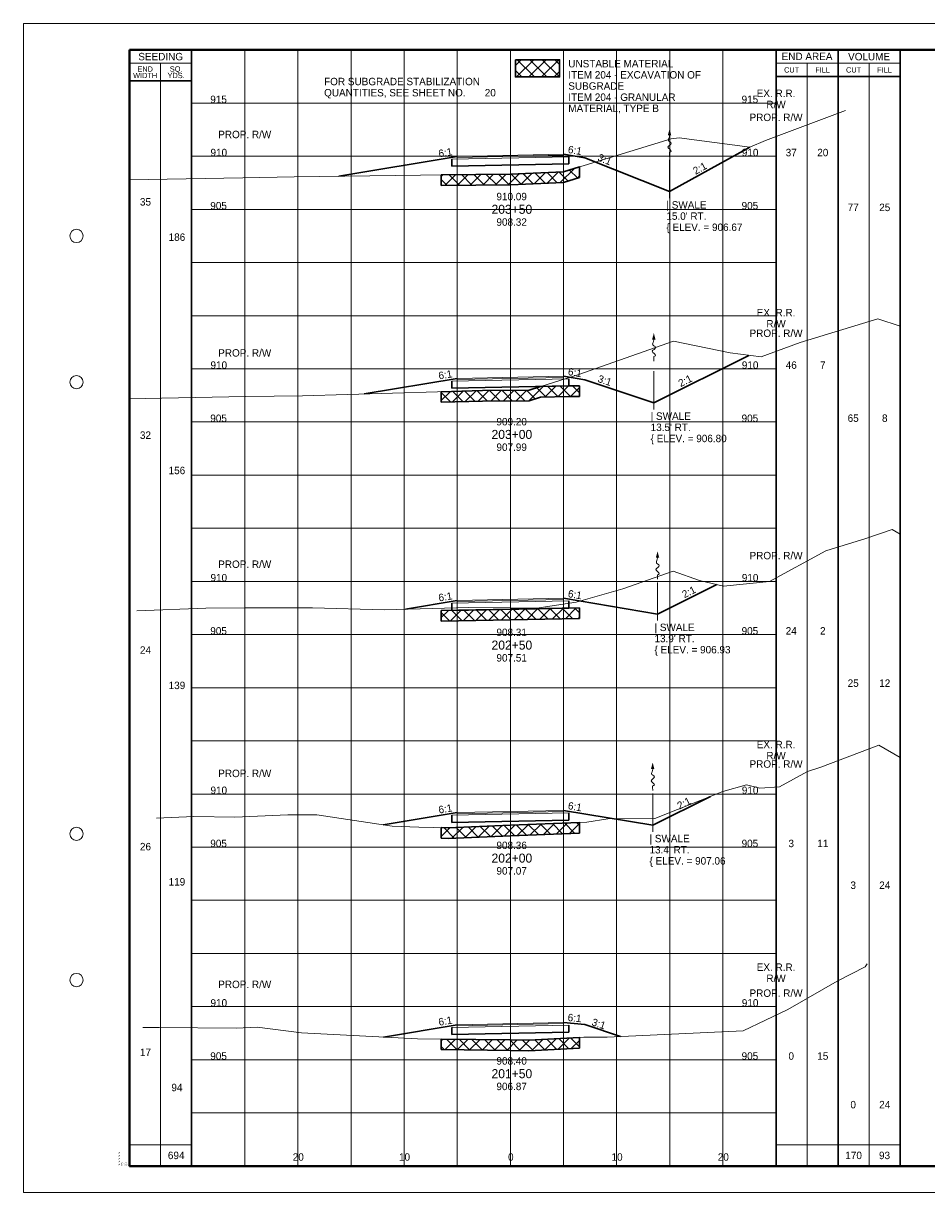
# Paper-space layout 'Layout1' of a CAD drawing. Header units: feet. Extents: x -1084 to 2301, y -843 to 1840.
# Tile 36 of 46: x -10 to 75, y 1378 to 1488. Entities that reach past the tile are written whole.
import ezdxf
from ezdxf.enums import TextEntityAlignment as Align

# ---------------------------------------------------------------- set-up
doc = ezdxf.new("R2010")
doc.units = ezdxf.units.FT
doc.header["$LTSCALE"] = 10
doc.header["$MEASUREMENT"] = 0
for name, pattern in [('cl5', [50, 1.25, -1.25, 45, -1.25, 1.25]), ('DGN Style 2', [42.257429, 25.354457, -16.902971]), ('DGN Style 3', [59.1604, 42.257429, -16.902971]), ('esmtrrex', [4.75, 0.8, -0.325, -0.325, 0.8, -0.3, 0.8, -0.3, 0.8, -0.3]), ('rowpr', [5.45, 1, -0.225, -0.225, 4])]:
    doc.linetypes.add(name, pattern=pattern)
for name, color, linetype, lineweight in [('DR_P_Flow_Arrow', 151, 'Continuous', 13), ('DR_P_Text', 7, 'Continuous', 13), ('GE_P_CL_5', 7, 'cl5', 13), ('PV_P_Text', 7, 'Continuous', 13), ('RW_P_Fee_RW', 193, 'rowpr', 40), ('RW_X_Esmt_RR', 6, 'esmtrrex', 30), ('SH_Border', 7, 'Continuous', 40), ('SH_Data', 7, 'Continuous', 0), ('SH_Major_Grid_Line', 254, 'Continuous', 13), ('SH_Text', 7, 'Continuous', 13), ('TX_P_1', 7, 'Continuous', 13), ('TX_P_5', 7, 'Continuous', 13), ('TX_P_Misc', 7, 'Continuous', 13), ('TX_X_5', 7, 'Continuous', 0), ('XS_P_Finished_Grade', 3, 'Continuous', 30), ('XS_P_Pavt_Surface', 251, 'Continuous', 13), ('XS_P_Subgrade', 4, 'Continuous', 30), ('XS_P_Undercut', 230, 'Continuous', 30), ('XS_X_Ground_Line', 3, 'DGN Style 2', 13)]:
    doc.layers.add(name, color=color, linetype=linetype, lineweight=lineweight)
doc.layers.add('SH_Cut_Line', color=7, linetype='DGN Style 3', lineweight=0, plot=False)
doc.layers.add('XS_P_Pavt_Layers', color=251, linetype='Continuous', lineweight=0, transparency=0.5)
doc.styles.add('Slanted-Normal LS 0.50', font='font31.shx', dxfattribs={"height": 0.14})
doc.styles.add('Slanted-Sub Title', font='font31.shx', dxfattribs={"height": 0.17})
doc.styles.add('Style-CHAR_FAST_FONT', font='CHAR_FAST_FONT.shx')
doc.styles.add('Style-FONT1', font='FONT1.shx')
doc.styles.add('Style-font30', font='font30.shx')
doc.styles.add('Style-font31', font='font31.shx')
doc.styles.add('Style-font70', font='font70.shx')

# ---------------------------------------------------------------- blocks, each defined once
blk = doc.blocks.new('CROSS_SPLIT_5')
at = {"layer": 'SH_Border', "color": 7, "linetype": 'Continuous', "lineweight": 40, "flags": 128}
blk.add_lwpolyline([(2, 21.5), (33.5, 21.5), (33.5, 0.5), (2, 0.5), (2, 21.5)], close=True, dxfattribs=at)
at = {"layer": 'SH_Border', "color": 7, "linetype": 'Continuous', "lineweight": 0}
for centre in [(1, 18), (1, 15.25), (1, 6.75), (1, 4)]:
    blk.add_circle(centre, 0.125, dxfattribs=at)
at = {"layer": 'SH_Cut_Line', "color": 7, "linetype": 'DGN Style 3', "lineweight": 0, "flags": 128}
blk.add_lwpolyline([(0, 0), (34, 0), (34, 22), (0, 22), (0, 0)], close=True, dxfattribs=at)
at = {"layer": 'SH_Data', "color": 7, "linetype": 'Continuous', "lineweight": 30}
for p, q in [((3.167, 0.5), (3.167, 21.5)), ((14.166, 0.5), (14.166, 21.5)), ((15.333, 0.5), (15.333, 21.5)), ((16.5, 0.5), (16.5, 21.5)), ((3.167, 20.917), (2, 20.917)), ((14.166, 21), (16.5, 21))]:
    blk.add_line(p, q, dxfattribs=at)
at = {"layer": 'SH_Data', "color": 7, "linetype": 'Continuous', "lineweight": 0}
for p, q in [((3.167, 21.25), (2, 21.25)), ((14.166, 21.25), (16.5, 21.25))]:
    blk.add_line(p, q, dxfattribs=at)
at = {"layer": 'SH_Data', "color": 7, "linetype": 'Continuous', "lineweight": 13}
for p, q in [((2.583, 0.5), (2.583, 21.25)), ((14.75, 0.5), (14.75, 21.25)), ((15.917, 0.5), (15.917, 21.25)), ((2, 0.9), (3.167, 0.9)), ((14.166, 0.9), (16.5, 0.9))]:
    blk.add_line(p, q, dxfattribs=at)
at = {"layer": 'SH_Major_Grid_Line', "color": 254, "linetype": 'Continuous', "lineweight": 13}
for p, q in [((4.167, 0.5), (4.167, 21.5)), ((5.167, 0.5), (5.167, 21.5)), ((6.167, 0.5), (6.167, 21.5)), ((7.167, 0.5), (7.167, 21.5)), ((8.166, 0.5), (8.166, 21.5)), ((9.166, 0.5), (9.166, 21.5)), ((10.166, 0.5), (10.166, 21.5)), ((11.166, 0.5), (11.166, 21.5)), ((12.166, 0.5), (12.166, 21.5)), ((13.166, 0.5), (13.166, 21.5)), ((3.167, 20.5), (14.166, 20.5)), ((3.167, 19.5), (14.166, 19.5)), ((3.167, 18.5), (14.166, 18.5)), ((3.167, 17.5), (14.166, 17.5)), ((3.167, 16.5), (14.166, 16.5)), ((3.167, 15.5), (14.166, 15.5)), ((3.167, 14.5), (14.166, 14.5)), ((3.167, 13.5), (14.166, 13.5)), ((3.167, 12.5), (14.166, 12.5)), ((3.167, 11.5), (14.166, 11.5)), ((3.167, 10.5), (14.166, 10.5)), ((3.167, 9.5), (14.166, 9.5)), ((3.167, 8.5), (14.166, 8.5)), ((3.167, 7.5), (14.166, 7.5)), ((3.167, 6.5), (14.166, 6.5)), ((3.167, 5.5), (14.166, 5.5)), ((3.167, 4.5), (14.166, 4.5)), ((3.167, 3.5), (14.166, 3.5)), ((3.167, 2.5), (14.166, 2.5)), ((3.167, 1.5), (14.166, 1.5))]:
    blk.add_line(p, q, dxfattribs=at)
at = {"layer": 'SH_Border', "color": 7, "linetype": 'Continuous', "lineweight": 0, "style": 'Style-FONT1'}
blk.add_text('`````', height=0.125, rotation=90, dxfattribs=at).set_placement((1.925, 0.5))
at = {"layer": 'SH_Data', "color": 7, "linetype": 'Continuous', "lineweight": 13, "style": 'Style-font30'}
for s, p in [('SEEDING', (2.584, 21.375)), ('END AREA', (14.75, 21.379)), ('VOLUME', (15.917, 21.375))]:
    blk.add_text(s, height=0.14, dxfattribs=at).set_placement(p, align=Align.MIDDLE_CENTER)
at = {"layer": 'SH_Data', "color": 7, "linetype": 'Continuous', "lineweight": 0, "style": 'Style-font30'}
for s, p in [('CUT', (14.459, 21.125)), ('FILL', (15.042, 21.125)), ('CUT', (15.625, 21.125)), ('FILL', (16.208, 21.125))]:
    blk.add_text(s, height=0.1, dxfattribs=at).set_placement(p, align=Align.MIDDLE_CENTER)
at = {"layer": 'SH_Data', "color": 7, "linetype": 'Continuous', "lineweight": 0, "char_height": 0.14, "attachment_point": 5, "line_spacing_factor": 0.728571, "style": 'Style-font30'}
for s, insert in [('\\H0.714286x;END\\PWIDTH', (2.292, 21.08)), ('\\H0.714286x;SQ.\\PYDS.', (2.875, 21.08))]:
    blk.add_mtext(s, dxfattribs=dict(at, insert=insert))
at = {"layer": 'SH_Data', "lineweight": 13, "style": 'Style-font30'}
for p in [(32.92, 21.004), (33.42, 21.004)]:
    blk.add_attdef('Text', text='', height=0.14, rotation=90, dxfattribs=at).set_placement(p, align=Align.CENTER)
at = {"layer": 'SH_Data', "color": 7, "linetype": 'Continuous', "lineweight": 0, "style": 'Style-font70'}
for p in [(32.75, 13.25), (33.252, 13.25)]:
    blk.add_attdef('Text', text='', height=0.25, rotation=90, dxfattribs=at).set_placement(p, align=Align.MIDDLE_CENTER)
at = {"layer": 'TX_P_1', "color": 7, "style": 'Style-font70'}
for p in [(32.75, 3.75), (33.25, 3.75)]:
    blk.add_attdef('Text', text='', height=0.25, rotation=90, dxfattribs=at).set_placement(p, align=Align.MIDDLE_CENTER)
blk = doc.blocks.new('STAMP')
at = {"layer": 'TX_P_Misc', "linetype": 'Continuous', "lineweight": 13, "style": 'Style-CHAR_FAST_FONT'}
for s, p in [('$FILE$', (-0.77, 0)), ('$DATE$', (-0.57, 0)), ('$TIME$', (-0.37, 0)), ('$USER$', (-0.17, 0))]:
    blk.add_text(s, height=0.078, rotation=90, dxfattribs=at).set_placement(p, align=Align.TOP_LEFT)
blk = doc.blocks.new('XS POINT_274')
at = {"layer": 'RW_X_Esmt_RR', "linetype": 'DGN Style 3', "lineweight": 0}
blk.add_line((0, 3.5), (0, -3.5), dxfattribs=at)
blk = doc.blocks.new('GPKLBL_327')
at = {"layer": 'TX_P_5', "linetype": 'Continuous', "insert": (-0.51, 0.98), "char_height": 0.7, "attachment_point": 1, "rotation": 350.5377, "line_spacing_factor": 0.6, "style": 'Style-font31'}
blk.add_mtext('6:1', dxfattribs=at)
blk = doc.blocks.new('GPKLBL_328')
at = {"layer": 'TX_P_5', "linetype": 'Continuous', "extrusion": (0, 0, -1), "insert": (-0.46, 0.97), "char_height": 0.7, "attachment_point": 3, "text_direction": (-0.986394, 0.164399, 0), "line_spacing_factor": 0.6, "style": 'Style-font31'}
blk.add_mtext('6:1', dxfattribs=at)
blk = doc.blocks.new('GPKLBL_329')
at = {"layer": 'TX_P_5', "linetype": 'Continuous', "insert": (-0.51, 0.98), "char_height": 0.7, "attachment_point": 1, "rotation": 350.5377, "line_spacing_factor": 0.6, "style": 'Style-font31'}
blk.add_mtext('3:1', dxfattribs=at)
blk = doc.blocks.new('XS POINT_275')
at = {"layer": 'RW_P_Fee_RW', "linetype": 'Continuous', "lineweight": 13}
blk.add_line((0, 3.5), (0, -3.5), dxfattribs=at)
blk = doc.blocks.new('XS POINT_276')
at = {"layer": 'RW_P_Fee_RW', "linetype": 'Continuous', "lineweight": 13}
blk.add_line((0, 3.5), (0, -3.5), dxfattribs=at)
blk = doc.blocks.new('XS POINT_277')
at = {"layer": 'RW_X_Esmt_RR', "linetype": 'DGN Style 3', "lineweight": 0}
blk.add_line((0, 3.5), (0, -3.5), dxfattribs=at)
blk = doc.blocks.new('GPKLBL_330')
at = {"layer": 'TX_P_5', "linetype": 'Continuous', "insert": (-0.51, 0.98), "char_height": 0.7, "attachment_point": 1, "rotation": 350.5377, "line_spacing_factor": 0.6, "style": 'Style-font31'}
blk.add_mtext('6:1', dxfattribs=at)
blk = doc.blocks.new('GPKLBL_331')
at = {"layer": 'TX_P_5', "linetype": 'Continuous', "extrusion": (0, 0, -1), "insert": (-0.46, 0.97), "char_height": 0.7, "attachment_point": 3, "text_direction": (-0.986394, 0.164399, 0), "line_spacing_factor": 0.6, "style": 'Style-font31'}
blk.add_mtext('6:1', dxfattribs=at)
blk = doc.blocks.new('GPKLBL_332')
at = {"layer": 'TX_P_5', "linetype": 'Continuous', "insert": (-0.51, 0.98), "char_height": 0.7, "attachment_point": 1, "rotation": 350.5377, "line_spacing_factor": 0.6, "style": 'Style-font31'}
blk.add_mtext('6:1', dxfattribs=at)
blk = doc.blocks.new('DFL-P_62')
at = {"layer": 'DR_P_Flow_Arrow', "color": 151, "linetype": 'Continuous', "lineweight": 13}
blk.add_open_spline([(-0.08, 0), (-0.081, 0), (-0.082, 0), (-0.083, 0), (-0.094, 0), (-0.105, 0.005), (-0.116, 0.008), (-0.123, 0.01), (-0.131, 0.013), (-0.137, 0.015), (-0.152, 0.02), (-0.165, -0.02), (-0.179, -0.022), (-0.195, -0.023), (-0.212, 0.018), (-0.228, 0.019), (-0.245, 0.021), (-0.266, -0.028), (-0.284, -0.022), (-0.29, -0.02), (-0.287, 0.001), (-0.295, 0.001), (-0.313, 0), (-0.332, 0), (-0.35, 0)], degree=3, knots=[0, 0, 0, 0, 0.009646, 0.009646, 0.009646, 0.112481, 0.112481, 0.112481, 0.179673, 0.179673, 0.179673, 0.350625, 0.350625, 0.350625, 0.544565, 0.544565, 0.544565, 0.756426, 0.756426, 0.756426, 0.832712, 0.832712, 0.832712, 1, 1, 1, 1], dxfattribs=at)
at = {"layer": 'DR_P_Flow_Arrow', "color": 151, "linetype": 'Continuous', "lineweight": 0, "extrusion": (0, 0, -1)}
blk.add_solid([(0.08, 0.021), (0, 0), (0.08, -0.021)], dxfattribs=at)
blk = doc.blocks.new('GPKLBL_333')
at = {"layer": 'TX_P_5', "linetype": 'Continuous', "extrusion": (0, 0, -1), "insert": (-0.49, 0.97), "char_height": 0.7, "attachment_point": 3, "text_direction": (-0.986394, 0.164399, 0), "line_spacing_factor": 0.6, "style": 'Style-font31'}
blk.add_mtext('2:1', dxfattribs=at)
blk = doc.blocks.new('XS POINT_278')
at = {"layer": 'RW_P_Fee_RW', "linetype": 'Continuous', "lineweight": 13}
blk.add_line((0, 3.5), (0, -3.5), dxfattribs=at)
blk = doc.blocks.new('XS POINT_279')
at = {"layer": 'RW_P_Fee_RW', "linetype": 'Continuous', "lineweight": 13}
blk.add_line((0, 3.5), (0, -3.5), dxfattribs=at)
blk = doc.blocks.new('XS POINT_280')
at = {"layer": 'RW_X_Esmt_RR', "linetype": 'DGN Style 3', "lineweight": 0}
blk.add_line((0, 3.5), (0, -3.5), dxfattribs=at)
blk = doc.blocks.new('GPKLBL_334')
at = {"layer": 'TX_P_5', "linetype": 'Continuous', "extrusion": (0, 0, -1), "insert": (-0.46, 0.97), "char_height": 0.7, "attachment_point": 3, "text_direction": (-0.986394, 0.164399, 0), "line_spacing_factor": 0.6, "style": 'Style-font31'}
blk.add_mtext('6:1', dxfattribs=at)
blk = doc.blocks.new('GPKLBL_335')
at = {"layer": 'TX_P_5', "linetype": 'Continuous', "insert": (-0.51, 0.98), "char_height": 0.7, "attachment_point": 1, "rotation": 350.5377, "line_spacing_factor": 0.6, "style": 'Style-font31'}
blk.add_mtext('6:1', dxfattribs=at)
blk = doc.blocks.new('GPKLBL_336')
at = {"layer": 'TX_P_5', "linetype": 'Continuous', "insert": (-0.51, 0.98), "char_height": 0.7, "attachment_point": 1, "rotation": 350.5377, "line_spacing_factor": 0.6, "style": 'Style-font31'}
blk.add_mtext('6:1', dxfattribs=at)
blk = doc.blocks.new('DFL-P_63')
at = {"layer": 'DR_P_Flow_Arrow', "color": 151, "linetype": 'Continuous', "lineweight": 13}
blk.add_open_spline([(-0.08, 0), (-0.081, 0), (-0.082, 0), (-0.083, 0), (-0.094, 0), (-0.105, 0.005), (-0.116, 0.008), (-0.123, 0.01), (-0.131, 0.013), (-0.137, 0.015), (-0.152, 0.02), (-0.165, -0.02), (-0.179, -0.022), (-0.195, -0.023), (-0.212, 0.018), (-0.228, 0.02), (-0.245, 0.021), (-0.266, -0.028), (-0.284, -0.022), (-0.29, -0.02), (-0.287, 0.001), (-0.295, 0.001), (-0.313, 0), (-0.332, 0), (-0.35, 0)], degree=3, knots=[0, 0, 0, 0, 0.009646, 0.009646, 0.009646, 0.112481, 0.112481, 0.112481, 0.179673, 0.179673, 0.179673, 0.350625, 0.350625, 0.350625, 0.544565, 0.544565, 0.544565, 0.756426, 0.756426, 0.756426, 0.832712, 0.832712, 0.832712, 1, 1, 1, 1], dxfattribs=at)
at = {"layer": 'DR_P_Flow_Arrow', "color": 151, "linetype": 'Continuous', "lineweight": 0, "extrusion": (0, 0, -1)}
blk.add_solid([(0.08, 0.022), (0, 0), (0.08, -0.021)], dxfattribs=at)
blk = doc.blocks.new('GPKLBL_337')
at = {"layer": 'TX_P_5', "linetype": 'Continuous', "extrusion": (0, 0, -1), "insert": (-0.49, 0.97), "char_height": 0.7, "attachment_point": 3, "text_direction": (-0.986394, 0.164399, 0), "line_spacing_factor": 0.6, "style": 'Style-font31'}
blk.add_mtext('2:1', dxfattribs=at)
blk = doc.blocks.new('XS POINT_281')
at = {"layer": 'RW_P_Fee_RW', "linetype": 'Continuous', "lineweight": 13}
blk.add_line((0, 3.5), (0, -3.5), dxfattribs=at)
blk = doc.blocks.new('XS POINT_282')
at = {"layer": 'RW_P_Fee_RW', "linetype": 'Continuous', "lineweight": 13}
blk.add_line((0, 3.5), (0, -3.5), dxfattribs=at)
blk = doc.blocks.new('XS POINT_283')
at = {"layer": 'RW_X_Esmt_RR', "linetype": 'DGN Style 3', "lineweight": 0}
blk.add_line((0, 3.5), (0, -3.5), dxfattribs=at)
blk = doc.blocks.new('GPKLBL_338')
at = {"layer": 'TX_P_5', "linetype": 'Continuous', "extrusion": (0, 0, -1), "insert": (-0.46, 0.97), "char_height": 0.7, "attachment_point": 3, "text_direction": (-0.986394, 0.164399, 0), "line_spacing_factor": 0.6, "style": 'Style-font31'}
blk.add_mtext('6:1', dxfattribs=at)
blk = doc.blocks.new('GPKLBL_339')
at = {"layer": 'TX_P_5', "linetype": 'Continuous', "insert": (-0.51, 0.98), "char_height": 0.7, "attachment_point": 1, "rotation": 350.5377, "line_spacing_factor": 0.6, "style": 'Style-font31'}
blk.add_mtext('3:1', dxfattribs=at)
blk = doc.blocks.new('DFL-P_64')
at = {"layer": 'DR_P_Flow_Arrow', "color": 151, "linetype": 'Continuous', "lineweight": 13}
blk.add_open_spline([(-0.08, 0), (-0.081, 0), (-0.082, 0), (-0.083, 0), (-0.094, 0), (-0.105, 0.005), (-0.116, 0.008), (-0.123, 0.01), (-0.131, 0.013), (-0.137, 0.015), (-0.152, 0.02), (-0.165, -0.02), (-0.179, -0.022), (-0.195, -0.023), (-0.212, 0.018), (-0.228, 0.02), (-0.245, 0.021), (-0.266, -0.028), (-0.284, -0.022), (-0.29, -0.02), (-0.287, 0.001), (-0.295, 0.001), (-0.313, 0), (-0.332, 0), (-0.35, 0)], degree=3, knots=[0, 0, 0, 0, 0.009646, 0.009646, 0.009646, 0.112481, 0.112481, 0.112481, 0.179673, 0.179673, 0.179673, 0.350625, 0.350625, 0.350625, 0.544565, 0.544565, 0.544565, 0.756426, 0.756426, 0.756426, 0.832712, 0.832712, 0.832712, 1, 1, 1, 1], dxfattribs=at)
at = {"layer": 'DR_P_Flow_Arrow', "color": 151, "linetype": 'Continuous', "lineweight": 0, "extrusion": (0, 0, -1)}
blk.add_solid([(0.08, 0.022), (0, 0), (0.08, -0.021)], dxfattribs=at)
blk = doc.blocks.new('GPKLBL_340')
at = {"layer": 'TX_P_5', "linetype": 'Continuous', "extrusion": (0, 0, -1), "insert": (-0.49, 0.97), "char_height": 0.7, "attachment_point": 3, "text_direction": (-0.986394, 0.164399, 0), "line_spacing_factor": 0.6, "style": 'Style-font31'}
blk.add_mtext('2:1', dxfattribs=at)
blk = doc.blocks.new('GPKLBL_341')
at = {"layer": 'TX_P_5', "linetype": 'Continuous', "insert": (-0.51, 0.98), "char_height": 0.7, "attachment_point": 1, "rotation": 350.5377, "line_spacing_factor": 0.6, "style": 'Style-font31'}
blk.add_mtext('6:1', dxfattribs=at)
blk = doc.blocks.new('XS POINT_284')
at = {"layer": 'RW_P_Fee_RW', "linetype": 'Continuous', "lineweight": 13}
blk.add_line((0, 3.5), (0, -3.5), dxfattribs=at)
blk = doc.blocks.new('XS POINT_285')
at = {"layer": 'RW_P_Fee_RW', "linetype": 'Continuous', "lineweight": 13}
blk.add_line((0, 3.5), (0, -3.5), dxfattribs=at)
blk = doc.blocks.new('XS POINT_286')
at = {"layer": 'RW_X_Esmt_RR', "linetype": 'DGN Style 3', "lineweight": 0}
blk.add_line((0, 3.5), (0, -3.5), dxfattribs=at)
blk = doc.blocks.new('GPKLBL_342')
at = {"layer": 'TX_P_5', "linetype": 'Continuous', "extrusion": (0, 0, -1), "insert": (-0.46, 0.97), "char_height": 0.7, "attachment_point": 3, "text_direction": (-0.986394, 0.164399, 0), "line_spacing_factor": 0.6, "style": 'Style-font31'}
blk.add_mtext('6:1', dxfattribs=at)
blk = doc.blocks.new('GPKLBL_343')
at = {"layer": 'TX_P_5', "linetype": 'Continuous', "insert": (-0.51, 0.98), "char_height": 0.7, "attachment_point": 1, "rotation": 350.5377, "line_spacing_factor": 0.6, "style": 'Style-font31'}
blk.add_mtext('3:1', dxfattribs=at)
blk = doc.blocks.new('DFL-P_65')
at = {"layer": 'DR_P_Flow_Arrow', "color": 151, "linetype": 'Continuous', "lineweight": 13}
blk.add_open_spline([(-0.08, 0), (-0.081, 0), (-0.082, 0), (-0.083, 0), (-0.094, 0), (-0.105, 0.005), (-0.116, 0.008), (-0.123, 0.01), (-0.131, 0.013), (-0.137, 0.015), (-0.152, 0.02), (-0.165, -0.02), (-0.179, -0.022), (-0.195, -0.023), (-0.212, 0.018), (-0.228, 0.02), (-0.245, 0.021), (-0.266, -0.028), (-0.284, -0.022), (-0.29, -0.02), (-0.287, 0.001), (-0.295, 0.001), (-0.313, 0), (-0.332, 0), (-0.35, 0)], degree=3, knots=[0, 0, 0, 0, 0.009646, 0.009646, 0.009646, 0.112481, 0.112481, 0.112481, 0.179673, 0.179673, 0.179673, 0.350625, 0.350625, 0.350625, 0.544565, 0.544565, 0.544565, 0.756426, 0.756426, 0.756426, 0.832712, 0.832712, 0.832712, 1, 1, 1, 1], dxfattribs=at)
at = {"layer": 'DR_P_Flow_Arrow', "color": 151, "linetype": 'Continuous', "lineweight": 0, "extrusion": (0, 0, -1)}
blk.add_solid([(0.08, 0.022), (0, 0), (0.08, -0.021)], dxfattribs=at)
blk = doc.blocks.new('GPKLBL_344')
at = {"layer": 'TX_P_5', "linetype": 'Continuous', "extrusion": (0, 0, -1), "insert": (-0.49, 0.97), "char_height": 0.7, "attachment_point": 3, "text_direction": (-0.986394, 0.164399, 0), "line_spacing_factor": 0.6, "style": 'Style-font31'}
blk.add_mtext('2:1', dxfattribs=at)
blk = doc.blocks.new('GPKLBL_345')
at = {"layer": 'TX_P_5', "linetype": 'Continuous', "insert": (-0.51, 0.98), "char_height": 0.7, "attachment_point": 1, "rotation": 350.5377, "line_spacing_factor": 0.6, "style": 'Style-font31'}
blk.add_mtext('6:1', dxfattribs=at)
blk = doc.blocks.new('XS POINT_287')
at = {"layer": 'RW_P_Fee_RW', "linetype": 'Continuous', "lineweight": 13}
blk.add_line((0, 3.5), (0, -3.5), dxfattribs=at)
blk = doc.blocks.new('XS POINT_288')
at = {"layer": 'RW_P_Fee_RW', "linetype": 'Continuous', "lineweight": 13}
blk.add_line((0, 3.5), (0, -3.5), dxfattribs=at)

psp = doc.layouts.get("Layout1")

# ---------------------------------------------------------------- hatches: boundary and pattern name
at = {"layer": 'XS_P_Undercut', "lineweight": 0}
h = psp.add_hatch(dxfattribs=at)
h.set_pattern_fill('CROSSHATCH', color=256, style=0, pattern_type=2)
h.set_pattern_definition([(45, (39.6028, 1478.5901), (-0.58926, 0.58926), []), (315, (39.6028, 1478.5901), (0.58926, 0.58926), [])])
h.paths.add_polyline_path([(36.31, 1482.46), (40.46, 1482.46), (40.46, 1484.08), (36.31, 1484.08)])
h = psp.add_hatch(dxfattribs=at)
h.set_pattern_fill('CROSSHATCH', color=256, style=0, pattern_type=2)
h.set_pattern_definition([(45, (39.7854, 1472.95755), (-0.589255, 0.589255), []), (315, (39.7854, 1472.95755), (0.589255, 0.589255), [])])
h.paths.add_polyline_path([(42.33, 1472.99), (42.33, 1473.99), (40.82, 1473.53), (36.68, 1473.33), (35.83, 1473.32), (29.33, 1473.25), (29.33, 1472.25), (35.83, 1472.32), (40.82, 1472.53)])
h = psp.add_hatch(dxfattribs=at)
h.set_pattern_fill('CROSSHATCH', color=256, style=0, pattern_type=2)
h.set_pattern_definition([(45, (40.9014, 1452.9862), (-0.589255, 0.589255), []), (315, (40.9014, 1452.9862), (0.589255, 0.589255), [])])
h.paths.add_polyline_path([(37.59, 1453), (35.83, 1452.99), (33.22, 1452.96), (29.33, 1452.85), (29.33, 1451.85), (33.22, 1451.96), (37.59, 1452), (38.66, 1452.34), (41.33, 1452.39), (42.33, 1452.41), (42.33, 1453.41), (41.33, 1453.39), (38.66, 1453.34)])
h = psp.add_hatch(dxfattribs=at)
h.set_pattern_fill('CROSSHATCH', color=256, style=0, pattern_type=2)
h.set_pattern_definition([(45, (38.9924, 1431.84), (-0.589255, 0.589255), []), (315, (38.9924, 1431.84), (0.589255, 0.589255), [])])
h.paths.add_polyline_path([(29.33, 1432.26), (29.33, 1431.26), (42.33, 1431.52), (42.33, 1432.52), (41.33, 1432.5), (38.31, 1432.44), (30.33, 1432.28)])
h = psp.add_hatch(dxfattribs=at)
h.set_pattern_fill('CROSSHATCH', color=256, style=0, pattern_type=2)
h.set_pattern_definition([(45, (39.8735, 1412.1338), (-0.589255, 0.589255), []), (315, (39.8735, 1412.1338), (0.589255, 0.589255), [])])
h.paths.add_polyline_path([(35.83, 1412.07), (29.99, 1411.83), (29.33, 1411.84), (29.33, 1410.84), (29.99, 1410.83), (35.83, 1411.07), (42.33, 1411.33), (42.33, 1412.33)])
h = psp.add_hatch(dxfattribs=at)
h.set_pattern_fill('CROSSHATCH', color=256, style=0, pattern_type=2)
h.set_pattern_definition([(45, (39.6679, 1391.5167), (-0.589255, 0.589255), []), (315, (39.6679, 1391.5167), (0.589255, 0.589255), [])])
h.paths.add_polyline_path([(42.33, 1391.09), (42.33, 1392.09), (37.56, 1391.84), (35.83, 1391.87), (29.33, 1391.95), (29.33, 1390.95), (35.83, 1390.87), (37.56, 1390.84)])

# ---------------------------------------------------------------- linework, layer by layer
at = {"layer": 'GE_P_CL_5'}
for p, q in [((50.81, 1474.65), (50.81, 1471.05)), ((49.33, 1454.78), (49.33, 1451.18)), ((49.68, 1434.91), (49.68, 1431.31)), ((49.22, 1415.04), (49.22, 1411.44))]:
    psp.add_line(p, q, dxfattribs=at)
at = {"layer": 'XS_P_Finished_Grade'}
for p, q in [((42.83, 1474.86), (40.83, 1475.19)), ((58.36, 1475.86), (50.81, 1471.67)), ((19.7, 1473.14), (30.83, 1474.99)), ((50.81, 1471.67), (42.83, 1474.86)), ((58.28, 1456.27), (49.33, 1451.8)), ((42.83, 1453.97), (40.83, 1454.3)), ((22.07, 1452.64), (30.83, 1454.1)), ((49.33, 1451.8), (42.83, 1453.97)), ((55.25, 1434.71), (49.68, 1431.93)), ((49.68, 1431.93), (40.83, 1433.41)), ((25.96, 1432.39), (30.83, 1433.21)), ((54.66, 1414.78), (49.22, 1412.06)), ((23.87, 1412.1), (30.83, 1413.26)), ((49.22, 1412.06), (40.83, 1413.46)), ((23.89, 1392.14), (30.83, 1393.3)), ((42.83, 1393.31), (40.83, 1393.5)), ((46.2, 1392.19), (42.83, 1393.31))]:
    psp.add_line(p, q, dxfattribs=at)
at = {"layer": 'XS_P_Pavt_Layers', "color": 2, "lineweight": 13}
for p, q in [((30.33, 1474.73), (41.33, 1474.95)), ((30.83, 1474.89), (40.83, 1475.09)), ((30.33, 1453.84), (41.33, 1454.06)), ((30.83, 1453.99), (40.83, 1454.19)), ((30.83, 1433.1), (40.83, 1433.3)), ((30.33, 1432.95), (41.33, 1433.17)), ((30.33, 1413), (41.33, 1413.22)), ((30.83, 1413.15), (40.83, 1413.35)), ((30.33, 1393.04), (41.33, 1393.26)), ((30.83, 1393.2), (40.83, 1393.4))]:
    psp.add_line(p, q, dxfattribs=at)
at = {"layer": 'XS_P_Pavt_Surface', "color": 193}
for p, q in [((30.83, 1474.99), (40.83, 1475.19)), ((40.83, 1475.19), (40.83, 1474.94)), ((30.83, 1474.99), (30.83, 1474.74)), ((30.83, 1454.1), (40.83, 1454.3)), ((40.83, 1454.3), (40.83, 1454.05)), ((30.83, 1454.1), (30.83, 1453.85)), ((30.83, 1433.21), (40.83, 1433.41)), ((40.83, 1433.41), (40.83, 1433.16)), ((30.83, 1433.21), (30.83, 1432.96)), ((30.83, 1413.26), (40.83, 1413.46)), ((30.83, 1413.26), (30.83, 1413.01)), ((40.83, 1413.46), (40.83, 1413.21)), ((30.83, 1393.3), (40.83, 1393.5)), ((30.83, 1393.3), (30.83, 1393.05)), ((40.83, 1393.5), (40.83, 1393.25))]:
    psp.add_line(p, q, dxfattribs=at)
at = {"layer": 'XS_P_Subgrade'}
for p, q in [((30.33, 1474.73), (30.33, 1474.07)), ((30.33, 1474.07), (41.33, 1474.29)), ((41.33, 1474.95), (41.33, 1474.29)), ((30.33, 1453.84), (30.33, 1453.17)), ((30.33, 1453.17), (41.33, 1453.39)), ((41.33, 1454.06), (41.33, 1453.39)), ((30.33, 1432.95), (30.33, 1432.28)), ((30.33, 1432.28), (41.33, 1432.5)), ((41.33, 1433.17), (41.33, 1432.5)), ((30.33, 1413), (30.33, 1412.33)), ((30.33, 1412.33), (41.33, 1412.55)), ((41.33, 1413.22), (41.33, 1412.55)), ((30.33, 1393.04), (30.33, 1392.37)), ((41.33, 1393.26), (41.33, 1392.59)), ((30.33, 1392.37), (41.33, 1392.59))]:
    psp.add_line(p, q, dxfattribs=at)
at = {"layer": 'XS_P_Undercut'}
for p, q in [((29.33, 1473.25), (29.33, 1472.25)), ((42.33, 1473.99), (42.33, 1472.99)), ((42.33, 1453.41), (42.33, 1452.41)), ((29.33, 1452.85), (29.33, 1451.85)), ((29.33, 1432.26), (42.33, 1432.52)), ((29.33, 1432.26), (29.33, 1431.26)), ((42.33, 1432.52), (42.33, 1431.52)), ((29.33, 1431.26), (42.33, 1431.52)), ((29.33, 1411.84), (29.33, 1410.84)), ((42.33, 1412.33), (42.33, 1411.33)), ((29.33, 1391.95), (29.33, 1390.95)), ((42.33, 1392.09), (42.33, 1391.09))]:
    psp.add_line(p, q, dxfattribs=at)
at = {"layer": 'XS_P_Undercut', "flags": 128}
psp.add_lwpolyline([(36.31, 1484.08), (40.46, 1484.08), (40.46, 1482.46), (36.31, 1482.46), (36.31, 1484.08)], close=True, dxfattribs=at)
at = {"layer": 'XS_P_Undercut', "lineweight": 0, "flags": 128}
for points in [[(36.31, 1482.46), (40.46, 1482.46), (40.46, 1484.08), (36.31, 1484.08), (36.31, 1482.46)], [(42.33, 1472.99), (42.33, 1473.99), (40.82, 1473.53), (36.68, 1473.33), (35.83, 1473.32), (29.33, 1473.25), (29.33, 1472.25), (35.83, 1472.32), (40.82, 1472.53), (42.33, 1472.99)], [(37.59, 1453), (35.83, 1452.99), (33.22, 1452.96), (29.33, 1452.85), (29.33, 1451.85), (33.22, 1451.96), (37.59, 1452), (38.66, 1452.34), (41.33, 1452.39), (42.33, 1452.41), (42.33, 1453.41), (41.33, 1453.39), (38.66, 1453.34), (37.59, 1453)], [(29.33, 1432.26), (29.33, 1431.26), (42.33, 1431.52), (42.33, 1432.52), (41.33, 1432.5), (38.31, 1432.44), (30.33, 1432.28), (29.33, 1432.26)], [(35.83, 1412.07), (29.99, 1411.83), (29.33, 1411.84), (29.33, 1410.84), (29.99, 1410.83), (35.83, 1411.07), (42.33, 1411.33), (42.33, 1412.33), (35.83, 1412.07)], [(42.33, 1391.09), (42.33, 1392.09), (37.56, 1391.84), (35.83, 1391.87), (29.33, 1391.95), (29.33, 1390.95), (35.83, 1390.87), (37.56, 1390.84), (42.33, 1391.09)]]:
    psp.add_lwpolyline(points, close=True, dxfattribs=at)
at = {"layer": 'XS_P_Undercut', "flags": 128}
for points in [[(29.33, 1473.25), (35.83, 1473.32), (40.82, 1473.53), (42.33, 1473.99)], [(29.33, 1472.25), (35.83, 1472.32), (40.82, 1472.53), (42.33, 1472.99)], [(29.33, 1452.85), (33.22, 1452.96), (37.59, 1453), (38.66, 1453.34), (41.33, 1453.39), (42.33, 1453.41)], [(29.33, 1451.85), (33.22, 1451.96), (37.59, 1452), (38.66, 1452.34), (41.33, 1452.39), (42.33, 1452.41)], [(29.33, 1411.84), (29.99, 1411.83), (35.83, 1412.07), (42.33, 1412.33)], [(29.33, 1410.84), (29.99, 1410.83), (35.83, 1411.07), (42.33, 1411.33)], [(29.33, 1391.95), (35.83, 1391.87), (37.56, 1391.84), (42.33, 1392.09)], [(29.33, 1390.95), (35.83, 1390.87), (37.56, 1390.84), (42.33, 1391.09)]]:
    psp.add_lwpolyline(points, dxfattribs=at)
at = {"layer": 'XS_X_Ground_Line', "flags": 128}
for points in [[(0, 1472.78), (10.65, 1472.96), (15.47, 1473.06), (27.38, 1473.22), (35.83, 1473.32), (36.68, 1473.33), (40.82, 1473.53), (50.97, 1476.64), (51.7, 1476.74), (58.36, 1475.86), (59.83, 1476.49), (67.38, 1479.29)], [(0, 1452.19), (2.99, 1452.24), (10.92, 1452.41), (16.28, 1452.47), (33.22, 1452.96), (35.83, 1452.99), (37.59, 1453), (42.18, 1454.43), (51.17, 1457.6), (56.5, 1456.51), (59.43, 1456.12), (63.09, 1457.49), (70.42, 1459.71), (72.5, 1459.03)], [(0.69, 1432.23), (7.18, 1432.48), (10.86, 1432.52), (17.21, 1432.53), (23.95, 1432.34), (31.89, 1432.56), (35.83, 1432.51), (38.31, 1432.47), (42.03, 1433.06), (46.41, 1434.29), (51.16, 1435.98), (53.62, 1435.1), (55.87, 1434.56), (60.21, 1434.98), (65.5, 1437.89), (69.28, 1439.05), (71.77, 1439.88), (72.5, 1439.45)], [(2.52, 1412.73), (6.04, 1412.87), (9.9, 1412.81), (14.9, 1413.03), (17.62, 1413.03), (24.7, 1411.97), (27.22, 1411.87), (29.99, 1411.83), (35.83, 1412.07), (43.03, 1412.36), (44.99, 1412.67), (49.43, 1412.71), (55.83, 1415.25), (58.04, 1415.87), (59.31, 1415.56), (61.15, 1415.67), (63.79, 1417.11), (65.04, 1417.53), (70.51, 1419.59), (72.5, 1418.43)], [(1.23, 1393.04), (2.78, 1393.02), (10.03, 1392.97), (12.01, 1393.05), (16.18, 1392.53), (27.08, 1391.98), (35.83, 1391.87), (37.56, 1391.84), (42.74, 1392.11), (44.94, 1392.13), (57.73, 1392.73), (61.93, 1394.72), (66.57, 1397.38), (69.22, 1398.75), (69.41, 1399.03)]]:
    psp.add_lwpolyline(points, dxfattribs=at)

# ---------------------------------------------------------------- block references
at = {"layer": 'DR_P_Flow_Arrow', "color": 151, "linetype": 'Continuous', "lineweight": 0, "xscale": 7.5, "yscale": 7.5, "zscale": 7.5, "rotation": 89.99999999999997}
for name, p in [('DFL-P_65', (50.81, 1477.57)), ('DFL-P_64', (49.33, 1458.36)), ('DFL-P_63', (49.68, 1437.83)), ('DFL-P_62', (49.22, 1417.96))]:
    psp.add_blockref(name, p, dxfattribs=at)
at = {"layer": 'RW_P_Fee_RW', "linetype": 'Continuous', "lineweight": 13}
for name, p in [('XS POINT_288', (60.83, 1474.57)), ('XS POINT_287', (10.83, 1472.96)), ('XS POINT_285', (60.83, 1454.26)), ('XS POINT_284', (10.83, 1452.41)), ('XS POINT_282', (60.83, 1433.34)), ('XS POINT_281', (10.83, 1432.52)), ('XS POINT_279', (60.83, 1413.73)), ('XS POINT_278', (10.83, 1412.85)), ('XS POINT_275', (10.83, 1393)), ('XS POINT_276', (60.83, 1392.18))]:
    psp.add_blockref(name, p, dxfattribs=at)
at = {"layer": 'RW_X_Esmt_RR', "linetype": 'DGN Style 3', "lineweight": 0}
for name, p in [('XS POINT_286', (60.83, 1475.94)), ('XS POINT_283', (60.83, 1455.31)), ('XS POINT_280', (60.83, 1434.36)), ('XS POINT_277', (60.83, 1414.69)), ('XS POINT_274', (60.83, 1393.73))]:
    psp.add_blockref(name, p, dxfattribs=at)
at = {"layer": 'SH_Cut_Line', "color": 7, "linetype": 'DGN Style 3', "lineweight": 0, "xscale": 5, "yscale": 5, "zscale": 5}
psp.add_blockref('CROSS_SPLIT_5', (-10, 1377.5), dxfattribs=at)
at = {"layer": 'TX_P_5', "linetype": 'Continuous', "extrusion": (0, 0, -1)}
for name, p in [('GPKLBL_342', (-29.83, 1474.83)), ('GPKLBL_338', (-29.83, 1453.93)), ('GPKLBL_334', (-29.83, 1433.04)), ('GPKLBL_331', (-29.83, 1413.09)), ('GPKLBL_328', (-29.83, 1393.13))]:
    psp.add_blockref(name, p, dxfattribs=at)
at = {"layer": 'TX_P_5', "linetype": 'Continuous'}
for name, p in [('GPKLBL_345', (41.83, 1475.03)), ('GPKLBL_341', (41.83, 1454.13)), ('GPKLBL_335', (41.83, 1433.24)), ('GPKLBL_336', (41.83, 1433.24)), ('GPKLBL_330', (41.83, 1413.29)), ('GPKLBL_332', (41.83, 1413.29))]:
    psp.add_blockref(name, p, dxfattribs=at)
for name, p, rotation in [('GPKLBL_343', (44.52, 1474.2), 347.6609018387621), ('GPKLBL_339', (44.56, 1453.4), 351.0273524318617), ('GPKLBL_327', (41.84, 1393.4), 4.022941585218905), ('GPKLBL_329', (43.99, 1392.87), 351.0273524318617)]:
    psp.add_blockref(name, p, dxfattribs=dict(at, rotation=rotation))
at = {"layer": 'TX_P_5', "linetype": 'Continuous', "extrusion": (0, 0, -1)}
for name, p, rotation in [('GPKLBL_344', (-53.92, 1473.41), 340.4468368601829), ('GPKLBL_340', (-52.52, 1453.41), 342.8972601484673), ('GPKLBL_337', (-52.87, 1433.54), 342.8972601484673), ('GPKLBL_333', (-52.41, 1413.67), 342.8972601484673)]:
    psp.add_blockref(name, p, dxfattribs=dict(at, rotation=rotation))
at = {"layer": 'TX_P_Misc', "linetype": 'Continuous', "lineweight": 13}
psp.add_blockref('STAMP', (0, 1380), dxfattribs=at)

# ---------------------------------------------------------------- texts
at = {"layer": 'DR_P_Text', "char_height": 0.7, "attachment_point": 1, "line_spacing_factor": 0.9}
for s, insert, style in [('UNSTABLE MATERIAL\\PITEM 204 - EXCAVATION OF\\PSUBGRADE\\PITEM 204 - GRANULAR\\PMATERIAL, TYPE B', (41.28, 1484.06), 'Slanted-Sub Title'), ('FOR SUBGRADE STABILIZATION\\PQUANTITIES, SEE SHEET NO.', (18.3, 1482.38), 'Slanted-Sub Title'), ('20\\P', (33.42, 1481.33), 'Style-font31')]:
    psp.add_mtext(s, dxfattribs=dict(at, insert=insert, style=style))
at = {"layer": 'PV_P_Text', "style": 'Slanted-Normal LS 0.50'}
for s, p in [('910.09', (35.95, 1470.86)), ('909.20', (35.95, 1449.68)), ('908.31', (35.95, 1429.86)), ('908.36', (35.95, 1409.82)), ('908.40', (35.95, 1389.54))]:
    psp.add_text(s, height=0.7, dxfattribs=at).set_placement(p, align=Align.CENTER)
at = {"layer": 'RW_P_Fee_RW', "linetype": 'Continuous', "lineweight": 13, "char_height": 0.7, "attachment_point": 2, "line_spacing_factor": 0.9, "style": 'Style-font31'}
for insert in [(60.83, 1479.01), (10.83, 1477.4), (60.83, 1458.7), (10.83, 1456.85), (60.83, 1437.78), (10.83, 1436.97), (60.83, 1418.17), (10.83, 1417.29), (10.83, 1397.44), (60.83, 1396.62)]:
    psp.add_mtext('PROP. R/W', dxfattribs=dict(at, insert=insert))
at = {"layer": 'RW_X_Esmt_RR', "linetype": 'Continuous', "lineweight": 0, "char_height": 0.7, "attachment_point": 8, "line_spacing_factor": 0.9, "style": 'Style-font31'}
for insert in [(60.83, 1479.51), (60.83, 1458.88), (60.83, 1418.25), (60.83, 1397.3)]:
    psp.add_mtext('EX. R.R.\\PR/W', dxfattribs=dict(at, insert=insert))
at = {"layer": 'SH_Text', "style": 'Style-font31'}
for s, p in [('915', (8.37, 1480)), ('915', (58.37, 1480)), ('910', (8.39, 1475)), ('910', (58.39, 1475)), ('37', (62.26, 1475)), ('20', (65.23, 1475)), ('35', (1.49, 1470.36)), ('905', (8.37, 1470)), ('905', (58.37, 1470)), ('77', (68.09, 1469.84)), ('25', (71.06, 1469.84)), ('186', (4.45, 1467.04)), ('910', (8.39, 1455)), ('910', (58.39, 1455)), ('46', (62.26, 1455)), ('7', (65.23, 1455)), ('905', (8.37, 1450)), ('905', (58.37, 1450)), ('65', (68.09, 1450.01)), ('8', (71.06, 1450.01)), ('32', (1.49, 1448.41)), ('156', (4.45, 1445.09)), ('910', (8.39, 1435)), ('910', (58.39, 1435)), ('905', (8.37, 1430)), ('905', (58.37, 1430)), ('24', (62.26, 1430)), ('2', (65.23, 1430)), ('24', (1.49, 1428.19)), ('25', (68.09, 1425.08)), ('12', (71.06, 1425.08)), ('139', (4.45, 1424.87)), ('910', (8.39, 1415)), ('910', (58.39, 1415)), ('26', (1.49, 1409.7)), ('905', (8.37, 1410)), ('905', (58.37, 1410)), ('3', (62.26, 1410)), ('11', (65.23, 1410)), ('119', (4.45, 1406.39)), ('3', (68.09, 1406.07)), ('24', (71.06, 1406.07)), ('910', (8.39, 1395)), ('910', (58.39, 1395)), ('17', (1.49, 1390.35)), ('905', (8.37, 1390)), ('905', (58.37, 1390)), ('0', (62.26, 1390)), ('15', (65.23, 1390)), ('94', (4.45, 1387.04)), ('0', (68.09, 1385.43)), ('24', (71.06, 1385.43)), ('20', (15.87, 1380.5)), ('10', (25.87, 1380.5)), ('0', (35.87, 1380.5)), ('0', (35.87, 1380.5)), ('10', (45.87, 1380.5)), ('20', (55.87, 1380.5))]:
    psp.add_text(s, height=0.7, dxfattribs=at).set_placement(p, align=Align.CENTER)
for s, p in [('694', (4.38, 1381)), ('170', (68.13, 1381)), ('93', (71.04, 1381))]:
    psp.add_text(s, height=0.7, dxfattribs=at).set_placement(p, align=Align.MIDDLE_CENTER)
at = {"layer": 'TX_P_5', "style": 'Slanted-Sub Title'}
for s, p in [('203+50', (35.97, 1470.01)), ('203+00', (35.97, 1448.83)), ('202+50', (35.97, 1429.01)), ('202+00', (35.97, 1408.97)), ('201+50', (35.97, 1388.69))]:
    psp.add_text(s, height=0.85, dxfattribs=at).set_placement(p, align=Align.MIDDLE_CENTER)
at = {"layer": 'TX_P_5', "char_height": 0.7, "attachment_point": 1, "line_spacing_factor": 0.9, "style": 'Slanted-Normal LS 0.50'}
for s, insert in [("| SWALE\\P15.0' RT.\\P\\{ ELEV. = 906.67", (50.51, 1470.77)), ("| SWALE\\P13.5' RT.\\P\\{ ELEV. = 906.80", (49.03, 1450.9)), ("| SWALE\\P13.9' RT.\\P\\{ ELEV. = 906.93", (49.39, 1431.03)), ("| SWALE\\P13.4' RT.\\P\\{ ELEV. = 907.06", (48.92, 1411.16))]:
    psp.add_mtext(s, dxfattribs=dict(at, insert=insert))
at = {"layer": 'TX_X_5', "linetype": 'Continuous', "style": 'Style-font31'}
for s, p in [('908.32', (35.95, 1469.16)), ('907.99', (35.95, 1447.98)), ('907.51', (35.95, 1428.16)), ('907.07', (35.95, 1408.12)), ('906.87', (35.95, 1387.84))]:
    psp.add_text(s, height=0.7, dxfattribs=at).set_placement(p, align=Align.TOP_CENTER)

doc.saveas('drawing.dxf')
